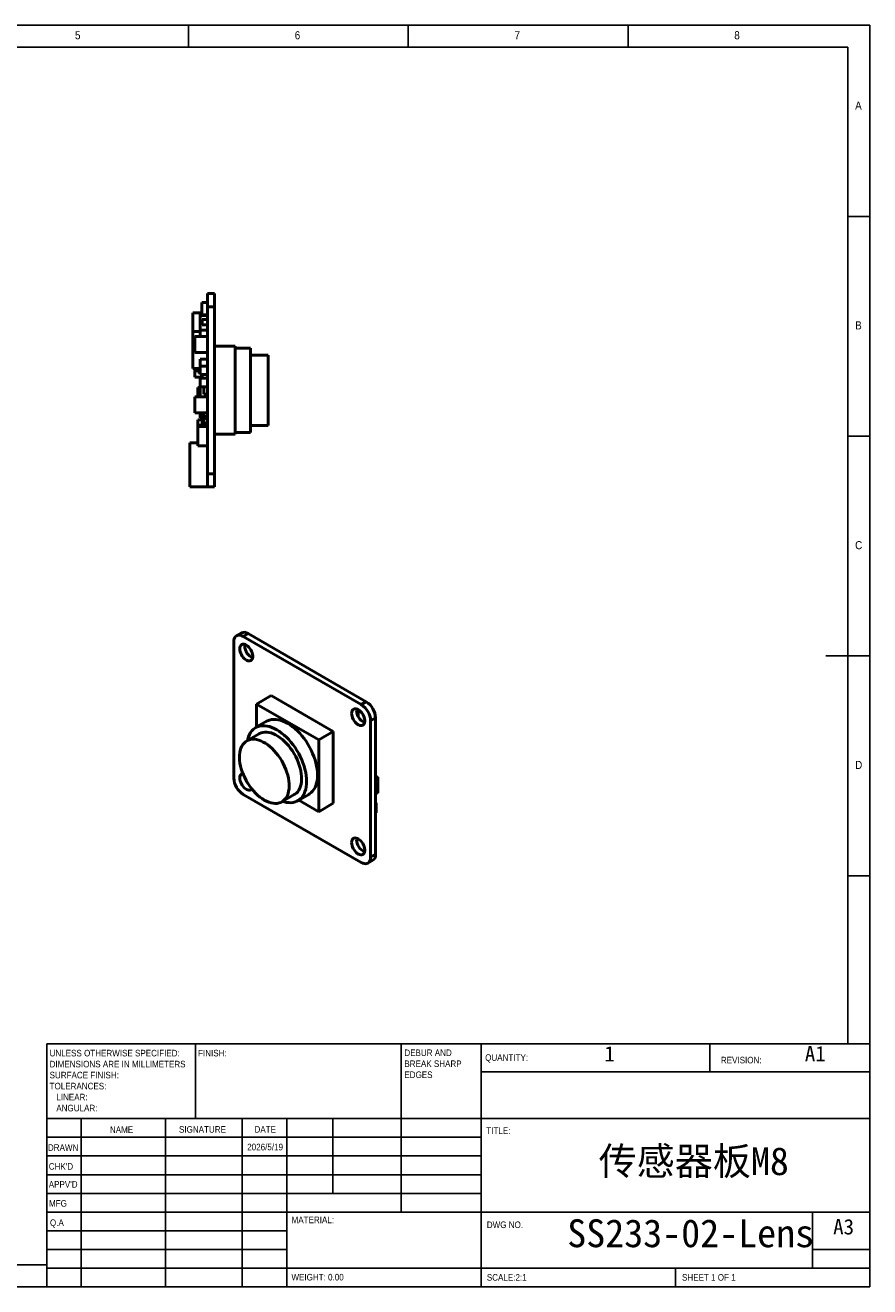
# Model space of a CAD drawing. Header units: millimetres. Extents: x 2 to 208, y 2 to 146.
# Tile 2 of 2: x 111 to 208, y 2 to 146. Entities that reach past the tile are written whole.
import ezdxf

# ---------------------------------------------------------------- set-up
doc = ezdxf.new("R2010")
doc.units = ezdxf.units.MM
doc.header["$LTSCALE"] = 0.5
doc.layers.add('SOL', color=7, linetype='Continuous', lineweight=50)
doc.layers.add('TEXT', color=5, linetype='Continuous')
doc.styles.add('SLDTEXTSTYLE1', font='GOTHIC.TTF', dxfattribs={"width": 0.913})
doc.styles.add('SLDTEXTSTYLE2', font='仿宋_GB2312')
doc.styles.add('SLDTEXTSTYLE3', font='仿宋_GB2312', dxfattribs={"bigfont": 'bigfont'})

msp = doc.modelspace()

# ---------------------------------------------------------------- linework, layer by layer
at = {"layer": 'SOL'}
for p, q in [((132.956, 115.48), (132.157, 115.48)), ((132.157, 115.48), (132.157, 113.98)), ((132.956, 113.98), (132.956, 115.48)), ((131.507, 114.443), (132.157, 114.443)), ((131.507, 114.443), (131.507, 113.043)), ((132.157, 113.98), (132.956, 113.98)), ((132.157, 113.98), (132.157, 94.98)), ((132.956, 113.98), (132.956, 94.98)), ((131.507, 113.288), (130.497, 113.288)), ((130.497, 111.144), (130.497, 113.288)), ((131.307, 112.967), (131.307, 113.094)), ((131.307, 113.094), (131.507, 113.094)), ((131.307, 111.316), (131.307, 112.967)), ((131.307, 112.967), (132.157, 112.967)), ((132.157, 113.043), (131.507, 113.043)), ((131.557, 112.519), (132.157, 112.519)), ((131.557, 111.919), (131.557, 112.519)), ((130.497, 106.944), (130.497, 111.144)), ((130.497, 111.144), (131.307, 111.144)), ((130.707, 110.579), (132.157, 110.579)), ((130.707, 108.779), (130.707, 110.579)), ((131.307, 111.316), (132.157, 111.316)), ((131.307, 110.579), (131.307, 111.316)), ((131.557, 111.919), (132.157, 111.919)), ((132.956, 109.48), (135.296, 109.48)), ((135.296, 99.48), (135.296, 109.48)), ((137.056, 109.28), (135.296, 109.28)), ((137.056, 99.68), (137.056, 109.28)), ((130.707, 108.779), (132.157, 108.779)), ((131.307, 107.233), (131.307, 108.014)), ((131.307, 108.014), (132.157, 108.014)), ((139.056, 108.48), (137.056, 108.48)), ((139.056, 100.48), (139.056, 108.48)), ((131.307, 106.944), (130.497, 106.944)), ((130.707, 105.985), (130.707, 106.944)), ((131.057, 106.547), (131.057, 106.944)), ((131.307, 106.547), (131.057, 106.547)), ((131.307, 107.233), (131.307, 106.283)), ((131.307, 107.233), (132.157, 107.233)), ((131.307, 106.264), (131.307, 106.283)), ((131.307, 106.283), (132.157, 106.283)), ((131.307, 106.264), (132.157, 106.264)), ((131.557, 106.264), (131.557, 105.836)), ((130.707, 105.985), (131.557, 105.985)), ((131.057, 104.81), (131.307, 104.81)), ((131.057, 103.721), (131.057, 104.81)), ((131.307, 105.963), (131.307, 105.985)), ((131.307, 105.963), (131.307, 105.836)), ((131.307, 105.963), (131.557, 105.963)), ((131.307, 105.836), (131.307, 104.886)), ((131.307, 105.836), (132.157, 105.836)), ((131.307, 103.721), (131.307, 104.886)), ((131.307, 104.886), (132.157, 104.886)), ((131.757, 104.886), (131.757, 104.049)), ((130.707, 101.921), (130.707, 103.721)), ((130.707, 103.721), (132.157, 103.721)), ((131.757, 104.049), (132.157, 104.049)), ((130.707, 101.921), (132.157, 101.921)), ((131.307, 101.921), (131.307, 101.33)), ((131.557, 101.921), (131.557, 101.255)), ((131.757, 101.921), (131.757, 101.509)), ((131.057, 101.108), (131.757, 101.108)), ((131.057, 100.492), (131.057, 101.108)), ((131.057, 100.365), (131.057, 100.492)), ((131.057, 100.492), (132.157, 100.492)), ((131.307, 101.33), (131.557, 101.33)), ((131.557, 101.255), (132.157, 101.255)), ((131.557, 100.492), (131.557, 100.962)), ((131.557, 100.962), (131.757, 100.962)), ((131.757, 101.509), (132.157, 101.509)), ((131.757, 101.255), (131.757, 100.747)), ((131.757, 100.747), (132.157, 100.747)), ((137.056, 100.48), (139.056, 100.48)), ((131.057, 100.365), (132.157, 100.365)), ((131.057, 98.165), (131.057, 100.365)), ((132.956, 99.48), (135.296, 99.48)), ((135.296, 99.476), (132.956, 99.476)), ((135.296, 99.68), (137.056, 99.68)), ((135.296, 99.476), (135.296, 99.48)), ((130.157, 93.479), (130.157, 98.508)), ((130.157, 98.508), (131.057, 98.508)), ((131.057, 98.165), (132.157, 98.165)), ((131.057, 98.165), (132.157, 98.165)), ((131.057, 98.165), (131.057, 98.165)), ((132.956, 94.98), (132.157, 94.98)), ((132.157, 94.98), (132.157, 93.48)), ((132.956, 93.48), (132.956, 94.98)), ((130.157, 93.479), (132.157, 93.479)), ((132.157, 93.479), (132.157, 93.48)), ((132.157, 93.48), (132.956, 93.48)), ((136.033, 76.878), (135.469, 76.552)), ((136.219, 76.477), (136.783, 76.803)), ((149.654, 68.721), (136.219, 76.477)), ((150.218, 69.047), (136.783, 76.803)), ((135.158, 75.865), (135.158, 60.35)), ((139.401, 69.741), (137.746, 68.786)), ((139.401, 69.741), (146.472, 65.659)), ((150.218, 69.047), (149.654, 68.721)), ((137.746, 66.163), (137.746, 68.786)), ((137.746, 68.786), (144.817, 64.704)), ((149.297, 68.152), (149.297, 67.394)), ((138.882, 66.819), (137.637, 66.101)), ((150.714, 66.884), (151.279, 67.21)), ((150.714, 51.37), (150.714, 66.884)), ((151.279, 51.696), (151.279, 67.21)), ((138.037, 65.408), (136.623, 64.591)), ((146.472, 65.659), (144.817, 64.704)), ((144.817, 64.704), (144.817, 56.538)), ((146.472, 65.659), (146.472, 57.494)), ((151.279, 60.62), (151.521, 60.481)), ((151.521, 60.481), (151.279, 60.341)), ((151.521, 60.481), (151.521, 58.684)), ((136.219, 58.513), (149.654, 50.757)), ((140.623, 57.663), (142.037, 58.479)), ((142.437, 57.787), (143.681, 58.505)), ((144.817, 56.538), (142.545, 57.849)), ((146.472, 57.494), (144.817, 56.538)), ((151.521, 58.684), (151.279, 58.545)), ((151.279, 57.598), (151.35, 57.556)), ((151.35, 57.556), (151.279, 57.515)), ((151.35, 57.556), (151.35, 56.413)), ((151.35, 56.413), (151.279, 56.372)), ((151.279, 51.696), (150.714, 51.37)), ((150.404, 50.683), (150.969, 51.009))]:
    msp.add_line(p, q, dxfattribs=at)
at = {"layer": 'SOL', "flags": 128}
for points in [[(135.158, 75.865), (135.171, 76.049), (135.21, 76.213), (135.273, 76.354), (135.36, 76.468), (135.468, 76.552), (135.595, 76.604), (135.737, 76.622), (135.891, 76.607), (136.053, 76.558), (136.219, 76.477)], [(135.83, 75.069), (135.842, 75.215), (135.877, 75.342), (135.935, 75.448), (136.013, 75.527), (136.109, 75.578), (136.22, 75.598), (136.343, 75.588), (136.473, 75.547), (136.606, 75.477), (136.737, 75.38), (136.864, 75.26), (136.981, 75.119), (137.085, 74.963), (137.173, 74.797), (137.241, 74.626), (137.288, 74.455), (137.312, 74.29), (137.312, 74.136), (137.288, 73.999), (137.241, 73.882), (137.173, 73.789), (137.085, 73.724), (136.981, 73.688), (136.864, 73.683), (136.737, 73.709), (136.606, 73.764), (136.473, 73.848), (136.343, 73.957), (136.22, 74.088), (136.109, 74.237), (136.013, 74.399), (135.935, 74.568), (135.877, 74.74), (135.842, 74.909), (135.83, 75.069)], [(136.394, 75.394), (136.406, 75.541), (136.412, 75.57)], [(148.558, 67.721), (148.57, 67.867), (148.605, 67.995), (148.663, 68.1), (148.741, 68.179), (148.837, 68.23), (148.948, 68.25), (149.071, 68.24), (149.201, 68.199), (149.334, 68.13), (149.465, 68.033), (149.592, 67.912), (149.709, 67.772), (149.813, 67.616), (149.901, 67.449), (149.969, 67.278), (150.016, 67.107), (150.04, 66.942), (150.04, 66.789), (150.016, 66.651), (149.969, 66.534), (149.901, 66.442), (149.813, 66.376), (149.709, 66.341), (149.592, 66.335), (149.465, 66.361), (149.334, 66.417), (149.201, 66.5), (149.071, 66.609), (148.948, 66.74), (148.837, 66.889), (148.741, 67.051), (148.663, 67.22), (148.605, 67.392), (148.57, 67.561), (148.558, 67.721)], [(149.122, 68.047), (149.134, 68.193), (149.14, 68.222)], [(136.711, 64.642), (136.747, 64.805), (136.827, 65.069), (136.929, 65.312), (137.052, 65.532), (137.196, 65.728), (137.359, 65.897), (137.54, 66.04), (137.738, 66.154), (137.952, 66.24), (138.181, 66.296), (138.422, 66.323), (138.674, 66.32), (138.935, 66.287), (139.204, 66.224), (139.478, 66.132), (139.757, 66.011), (140.037, 65.863), (140.317, 65.688), (140.596, 65.487), (140.87, 65.262), (141.139, 65.014), (141.4, 64.746), (141.653, 64.458), (141.894, 64.153), (142.122, 63.833), (142.336, 63.5), (142.534, 63.157), (142.716, 62.805), (142.879, 62.447), (143.022, 62.086), (143.145, 61.724), (143.247, 61.363), (143.327, 61.006), (143.385, 60.656), (143.42, 60.315), (143.431, 59.984), (143.42, 59.667), (143.385, 59.366), (143.327, 59.082), (143.247, 58.818), (143.145, 58.575), (143.022, 58.355), (142.879, 58.16), (142.716, 57.99), (142.534, 57.848), (142.336, 57.733), (142.122, 57.647), (141.894, 57.591), (141.653, 57.564), (141.4, 57.567), (141.139, 57.6), (140.87, 57.663), (140.71, 57.713)], [(143.681, 58.505), (143.779, 58.566), (143.96, 58.708), (144.123, 58.878), (144.267, 59.073), (144.39, 59.293), (144.492, 59.536), (144.572, 59.8), (144.629, 60.084), (144.664, 60.386), (144.676, 60.703), (144.664, 61.033), (144.629, 61.375), (144.572, 61.725), (144.492, 62.081), (144.39, 62.442), (144.267, 62.804), (144.123, 63.165), (143.96, 63.523), (143.779, 63.875), (143.58, 64.219), (143.366, 64.552), (143.138, 64.872), (142.897, 65.176), (142.645, 65.464), (142.384, 65.733), (142.115, 65.981), (141.84, 66.205), (141.562, 66.406), (141.282, 66.581), (141.001, 66.73), (140.723, 66.85), (140.448, 66.943), (140.18, 67.005), (139.918, 67.038), (139.666, 67.042), (139.425, 67.015), (139.197, 66.958), (138.983, 66.873), (138.882, 66.819)], [(138.623, 57.861), (138.366, 58.023), (138.111, 58.211), (137.86, 58.423), (137.615, 58.657), (137.379, 58.912), (137.153, 59.185), (136.94, 59.474), (136.74, 59.777), (136.556, 60.091), (136.389, 60.414), (136.24, 60.743), (136.112, 61.074), (136.004, 61.407), (135.917, 61.736), (135.854, 62.061), (135.813, 62.378), (135.795, 62.685), (135.801, 62.979), (135.83, 63.258), (135.883, 63.518), (135.958, 63.76), (136.055, 63.979), (136.173, 64.174), (136.312, 64.345), (136.47, 64.488), (136.646, 64.604), (136.838, 64.691), (137.045, 64.749), (137.265, 64.776), (137.496, 64.773), (137.737, 64.741), (137.985, 64.678), (138.238, 64.585), (138.494, 64.464), (138.752, 64.316), (139.008, 64.141), (139.261, 63.941), (139.509, 63.717), (139.75, 63.472), (139.981, 63.208), (140.201, 62.927), (140.408, 62.63), (140.6, 62.322), (140.776, 62.003), (140.934, 61.677), (141.072, 61.346), (141.191, 61.014), (141.288, 60.682), (141.363, 60.355), (141.415, 60.033), (141.445, 59.721), (141.451, 59.42), (141.433, 59.134), (141.392, 58.864), (141.328, 58.613), (141.242, 58.382), (141.134, 58.175), (141.005, 57.992), (140.857, 57.834), (140.69, 57.705), (140.506, 57.603), (140.306, 57.531), (140.092, 57.488), (139.867, 57.476), (139.63, 57.494), (139.386, 57.542), (139.135, 57.619), (138.88, 57.726), (138.623, 57.861)], [(142.037, 58.479), (142.104, 58.521), (142.271, 58.651), (142.42, 58.808), (142.548, 58.991), (142.656, 59.199), (142.743, 59.429), (142.806, 59.68), (142.847, 59.95), (142.865, 60.237), (142.859, 60.537), (142.83, 60.85), (142.777, 61.171), (142.702, 61.499), (142.605, 61.83), (142.487, 62.163), (142.348, 62.493), (142.19, 62.819), (142.014, 63.138), (141.822, 63.447), (141.615, 63.743), (141.395, 64.025), (141.164, 64.289), (140.923, 64.534), (140.675, 64.757), (140.422, 64.957), (140.166, 65.132), (139.908, 65.281), (139.652, 65.402), (139.399, 65.494), (139.151, 65.557), (138.91, 65.59), (138.679, 65.593), (138.459, 65.565), (138.252, 65.508), (138.06, 65.421), (138.037, 65.408)], [(137.202, 59.124), (137.173, 59.092), (137.085, 59.026), (136.981, 58.991), (136.864, 58.985), (136.737, 59.011), (136.606, 59.066), (136.473, 59.15), (136.343, 59.259), (136.22, 59.39), (136.109, 59.539), (136.013, 59.701), (135.935, 59.87), (135.877, 60.042), (135.842, 60.211), (135.83, 60.371)], [(148.558, 53.023), (148.57, 53.169), (148.605, 53.297), (148.663, 53.402), (148.741, 53.481), (148.837, 53.532), (148.948, 53.553), (149.071, 53.542), (149.201, 53.502), (149.334, 53.432), (149.465, 53.335), (149.592, 53.214), (149.709, 53.074), (149.813, 52.918), (149.901, 52.752), (149.969, 52.58), (150.016, 52.409), (150.04, 52.245), (150.04, 52.091), (150.016, 51.953), (149.969, 51.836), (149.901, 51.744), (149.813, 51.679), (149.709, 51.643), (149.592, 51.638), (149.465, 51.663), (149.334, 51.719), (149.201, 51.802), (149.071, 51.912), (148.948, 52.043), (148.837, 52.191), (148.741, 52.353), (148.663, 52.523), (148.605, 52.695), (148.57, 52.863), (148.558, 53.023)], [(149.122, 53.349), (149.134, 53.495), (149.14, 53.524)], [(150.714, 51.37), (150.701, 51.186), (150.663, 51.021), (150.599, 50.88), (150.512, 50.766), (150.404, 50.683), (150.277, 50.631), (150.135, 50.613), (149.982, 50.628), (149.82, 50.676), (149.654, 50.757)]]:
    msp.add_lwpolyline(points, dxfattribs=at)
at = {"layer": 'SOL'}
for centre, radius, start, end in [((136.344, 76.198), 0.748, 54.03446, 114.59573), ((137.92, 75.429), 1.526, 181.30196, 245.91821), ((148.995, 67.116), 2.286, 2.35625, 57.64375), ((150.648, 68.081), 1.526, 181.30196, 245.91821), ((148.43, 66.79), 2.286, 2.35625, 57.64375), ((137.442, 60.444), 2.286, 182.35625, 237.64375), ((136.293, 60.442), 0.468, 104.18714, 188.75412), ((138.169, 60.864), 1.798, 201.92994, 218.08771), ((150.648, 53.384), 1.526, 181.30196, 245.91821), ((150.548, 51.612), 0.736, 304.87171, 6.49982)]:
    msp.add_arc(centre, radius, start, end, dxfattribs=at)
at = {"layer": 'TEXT'}
for p, q in [((207.5, 146), (2.5, 146)), ((130, 143.5), (130, 146)), ((155, 146), (155, 143.5)), ((180, 143.5), (180, 146)), ((207.5, 2.5), (207.5, 146)), ((205, 143.5), (5, 143.5)), ((205, 143.5), (205, 30.125)), ((207.5, 124.25), (205, 124.25)), ((205, 99.25), (207.5, 99.25)), ((207.5, 74.25), (202.5, 74.25)), ((205, 49.25), (207.5, 49.25)), ((113.9, 30.125), (207.5, 30.125)), ((113.9, 30.125), (113.9, 2.5)), ((130.8, 21.625), (130.8, 30.125)), ((154.2, 30.125), (154.2, 11)), ((163.3, 30.125), (163.3, 2.5)), ((189.3, 26.938), (189.3, 30.125)), ((207.5, 26.938), (163.3, 26.938)), ((207.5, 21.625), (113.9, 21.625)), ((117.8, 21.625), (117.8, 2.5)), ((127.395, 21.625), (127.395, 2.5)), ((136.099, 21.625), (136.099, 2.5)), ((141.2, 2.5), (141.2, 21.625)), ((146.4, 13.125), (146.4, 21.625)), ((163.3, 19.5), (113.9, 19.5)), ((163.3, 17.375), (113.9, 17.375)), ((163.3, 15.25), (113.9, 15.25)), ((163.3, 13.125), (113.9, 13.125)), ((141.2, 11), (113.9, 11)), ((141.2, 11), (207.5, 11)), ((201, 4.625), (201, 11)), ((141.2, 8.875), (113.9, 8.875)), ((141.2, 6.75), (113.9, 6.75)), ((207.5, 6.75), (201, 6.75)), ((5, 5), (113.9, 5)), ((113.9, 4.625), (207.5, 4.625)), ((185.4, 2.5), (185.4, 4.625)), ((2.5, 2.5), (207.5, 2.5))]:
    msp.add_line(p, q, dxfattribs=at)

# ---------------------------------------------------------------- texts
for s, insert, char_height, attachment_point, style in [('5', (117.083, 145.323), 0.926, 1, 'SLDTEXTSTYLE1'), ('6', (142.083, 145.323), 0.926, 1, 'SLDTEXTSTYLE1'), ('7', (167.083, 145.323), 0.926, 1, 'SLDTEXTSTYLE1'), ('8', (192.083, 145.323), 0.926, 1, 'SLDTEXTSTYLE1'), ('A', (205.833, 137.323), 0.926, 1, 'SLDTEXTSTYLE1'), ('B', (205.833, 112.323), 0.926, 1, 'SLDTEXTSTYLE1'), ('C', (205.833, 87.323), 0.926, 1, 'SLDTEXTSTYLE1'), ('D', (205.833, 62.323), 0.926, 1, 'SLDTEXTSTYLE1'), ('UNLESS OTHERWISE SPECIFIED:', (114.197, 29.452), 0.75, 1, 'SLDTEXTSTYLE1'), ('FINISH:', (131.086, 29.451), 0.75, 1, 'SLDTEXTSTYLE1'), ('DEBUR AND ', (154.555, 29.493), 0.75, 1, 'SLDTEXTSTYLE1'), ('QUANTITY:', (163.744, 28.945), 0.75, 1, 'SLDTEXTSTYLE1'), ('1', (177.303, 29.878), 1.75, 1, 'SLDTEXTSTYLE2'), ('A1', (201.304, 29.893), 1.75, 2, 'SLDTEXTSTYLE2'), ('DIMENSIONS ARE IN MILLIMETERS', (114.197, 28.202), 0.75, 1, 'SLDTEXTSTYLE1'), ('BREAK SHARP ', (154.555, 28.243), 0.75, 1, 'SLDTEXTSTYLE1'), ('REVISION:', (190.564, 28.659), 0.75, 1, 'SLDTEXTSTYLE1'), ('SURFACE FINISH:', (114.197, 26.952), 0.75, 1, 'SLDTEXTSTYLE1'), ('EDGES', (154.555, 26.993), 0.75, 1, 'SLDTEXTSTYLE1'), ('TOLERANCES:', (114.197, 25.702), 0.75, 1, 'SLDTEXTSTYLE1'), ('   LINEAR:', (114.197, 24.452), 0.75, 1, 'SLDTEXTSTYLE1'), ('   ANGULAR:', (114.197, 23.202), 0.75, 1, 'SLDTEXTSTYLE1'), ('NAME', (121.061, 20.742), 0.75, 1, 'SLDTEXTSTYLE1'), ('SIGNATURE', (128.917, 20.772), 0.75, 1, 'SLDTEXTSTYLE1'), ('DATE', (137.507, 20.779), 0.75, 1, 'SLDTEXTSTYLE1'), ('TITLE:', (163.878, 20.63), 0.75, 1, 'SLDTEXTSTYLE1'), ('DRAWN', (114.006, 18.706), 0.75, 1, 'SLDTEXTSTYLE1'), ('2026/5/19', (138.715, 18.771), 0.7493, 2, 'SLDTEXTSTYLE1'), ('传感器板M8', (187.48, 18.379), 3.175, 2, 'SLDTEXTSTYLE3'), ("CHK'D", (114.105, 16.568), 0.75, 1, 'SLDTEXTSTYLE1'), ("APPV'D", (114.101, 14.523), 0.75, 1, 'SLDTEXTSTYLE1'), ('MFG', (114.128, 12.358), 0.75, 1, 'SLDTEXTSTYLE1'), ('Q.A', (114.235, 10.166), 0.75, 1, 'SLDTEXTSTYLE1'), ('MATERIAL:', (141.723, 10.484), 0.75, 1, 'SLDTEXTSTYLE1'), ('SS233-02-Lens', (187.124, 10.177), 3.175, 2, 'SLDTEXTSTYLE2'), ('A3', (203.332, 10.199), 1.75, 1, 'SLDTEXTSTYLE2'), ('DWG NO.', (163.937, 9.926), 0.75, 1, 'SLDTEXTSTYLE1'), ('WEIGHT: 0.00', (141.709, 3.966), 0.7493, 1, 'SLDTEXTSTYLE1'), ('SCALE:2:1', (163.937, 3.941), 0.75, 1, 'SLDTEXTSTYLE1'), ('SHEET 1 OF 1', (186.139, 3.941), 0.75, 1, 'SLDTEXTSTYLE1')]:
    msp.add_mtext(s, dxfattribs=dict(at, insert=insert, char_height=char_height, attachment_point=attachment_point, style=style))

doc.saveas('drawing.dxf')
